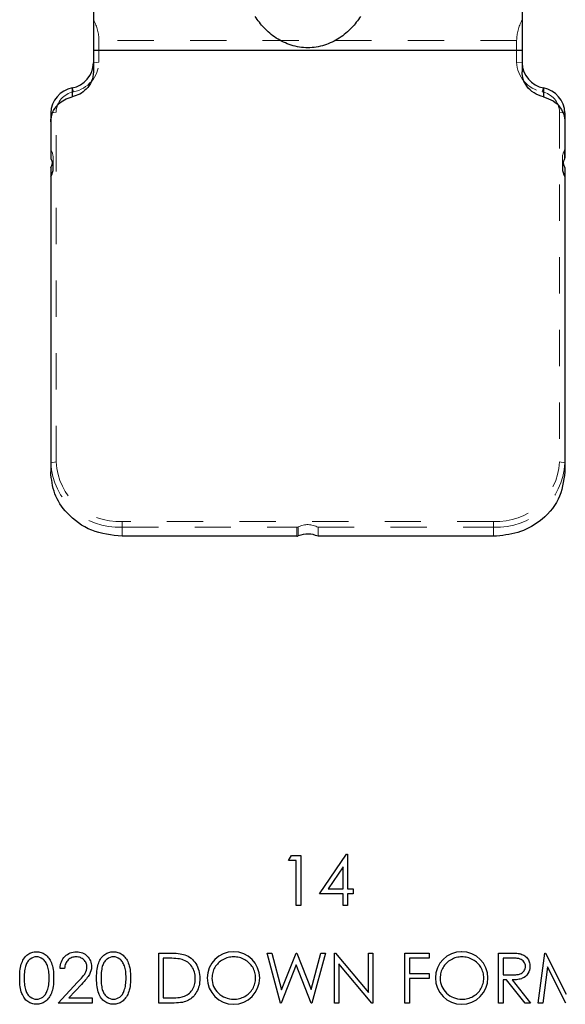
# Model space of a CAD drawing. Header units: inches. Extents: x 1694 to 2505, y -239 to -56.
# Tile 181 of 256: x 1835.47 to 1836.97, y -80.89 to -78.18. Entities that reach past the tile are written whole.
import ezdxf

# ---------------------------------------------------------------- set-up
doc = ezdxf.new("R2010")
doc.units = ezdxf.units.IN
doc.header["$LTSCALE"] = 0.5
doc.header["$MEASUREMENT"] = 0
doc.linetypes.add('HIDDEN', pattern=[0.225, 0.15, -0.075])
doc.layers.add('APP-M-S', color=30, linetype='Continuous')

msp = doc.modelspace()

# ---------------------------------------------------------------- linework, layer by layer
at = {"color": 7, "linetype": 'Continuous'}
for p, q in [((1836.20852, -80.49417), (1836.2166, -80.48003)), ((1836.22971, -80.49417), (1836.20852, -80.49417)), ((1836.21662, -80.48003), (1836.24208, -80.48003)), ((1836.22971, -80.61783), (1836.22971, -80.49417)), ((1836.24208, -80.48003), (1836.24208, -80.61783)), ((1836.29331, -80.58603), (1836.36853, -80.4765)), ((1836.36855, -80.4765), (1836.37104, -80.4765)), ((1836.37104, -80.4765), (1836.37104, -80.5719)), ((1836.35868, -80.51205), (1836.3176, -80.5719)), ((1836.35869, -80.5719), (1836.35868, -80.51205)), ((1836.3176, -80.5719), (1836.35868, -80.5719)), ((1836.37104, -80.5719), (1836.38694, -80.5719)), ((1836.38694, -80.5719), (1836.38694, -80.58603)), ((1836.35868, -80.58603), (1836.29331, -80.58603)), ((1836.35868, -80.61783), (1836.35868, -80.58603)), ((1836.38694, -80.58603), (1836.37104, -80.58603)), ((1836.37104, -80.58603), (1836.37104, -80.61783)), ((1836.24208, -80.61783), (1836.22971, -80.61783)), ((1836.37104, -80.61783), (1836.35868, -80.61783)), ((1835.504, -80.7466), (1835.50709, -80.746)), ((1835.50709, -80.746), (1835.51024, -80.74564)), ((1835.51024, -80.74564), (1835.51349, -80.74553)), ((1835.51349, -80.74553), (1835.51678, -80.74564)), ((1835.51678, -80.74564), (1835.52001, -80.746)), ((1835.52001, -80.746), (1835.52313, -80.7466)), ((1835.61463, -80.74633), (1835.61905, -80.74572)), ((1835.61905, -80.74572), (1835.62366, -80.74553)), ((1835.62366, -80.74553), (1835.62819, -80.74572)), ((1835.62819, -80.74572), (1835.63252, -80.7463)), ((1835.71599, -80.7466), (1835.71908, -80.746)), ((1835.71908, -80.746), (1835.72223, -80.74564)), ((1835.72223, -80.74564), (1835.72549, -80.74553)), ((1835.72549, -80.74553), (1835.72877, -80.74564)), ((1835.72877, -80.74564), (1835.732, -80.746)), ((1835.732, -80.746), (1835.73512, -80.7466)), ((1835.47325, -80.77581), (1835.47477, -80.77219)), ((1835.47477, -80.77219), (1835.47645, -80.7688)), ((1835.47645, -80.7688), (1835.4783, -80.76565)), ((1835.4783, -80.76565), (1835.48029, -80.7627)), ((1835.48029, -80.7627), (1835.48241, -80.75999)), ((1835.48241, -80.75999), (1835.48468, -80.75751)), ((1835.48468, -80.75751), (1835.4871, -80.75527)), ((1835.4871, -80.75527), (1835.4897, -80.75323)), ((1835.48929, -80.7731), (1835.4878, -80.77539)), ((1835.49089, -80.77098), (1835.48929, -80.7731)), ((1835.4897, -80.75323), (1835.4924, -80.75144)), ((1835.49263, -80.76902), (1835.49089, -80.77098)), ((1835.4924, -80.75144), (1835.49519, -80.74986)), ((1835.49448, -80.76725), (1835.49263, -80.76902)), ((1835.49646, -80.76568), (1835.49448, -80.76725)), ((1835.49519, -80.74986), (1835.49804, -80.74854)), ((1835.50063, -80.76306), (1835.49646, -80.76568)), ((1835.49804, -80.74854), (1835.50099, -80.74746)), ((1835.50491, -80.76115), (1835.50063, -80.76306)), ((1835.50099, -80.74746), (1835.504, -80.7466)), ((1835.50935, -80.76005), (1835.50491, -80.76115)), ((1835.51391, -80.75966), (1835.50935, -80.76005)), ((1835.51841, -80.76005), (1835.51391, -80.75966)), ((1835.5228, -80.76115), (1835.51841, -80.76005)), ((1835.52705, -80.76306), (1835.5228, -80.76115)), ((1835.52313, -80.7466), (1835.52619, -80.74746)), ((1835.52619, -80.74746), (1835.52917, -80.74854)), ((1835.53121, -80.76568), (1835.52705, -80.76306)), ((1835.52917, -80.74854), (1835.53207, -80.74986)), ((1835.5332, -80.76728), (1835.53121, -80.76568)), ((1835.53207, -80.74986), (1835.53491, -80.75144)), ((1835.53508, -80.7691), (1835.5332, -80.76728)), ((1835.53491, -80.75144), (1835.53765, -80.75326)), ((1835.53687, -80.77114), (1835.53508, -80.7691)), ((1835.53853, -80.77341), (1835.53687, -80.77114)), ((1835.53765, -80.75326), (1835.54027, -80.7553)), ((1835.54027, -80.7553), (1835.54278, -80.75762)), ((1835.54278, -80.75762), (1835.54513, -80.76016)), ((1835.54513, -80.76016), (1835.54734, -80.76292)), ((1835.54734, -80.76292), (1835.54941, -80.76595)), ((1835.54941, -80.76595), (1835.55134, -80.76921)), ((1835.55134, -80.76921), (1835.5531, -80.77272)), ((1835.5531, -80.77272), (1835.55476, -80.77647)), ((1835.58085, -80.77741), (1835.58234, -80.77316)), ((1835.58234, -80.77316), (1835.58419, -80.76916)), ((1835.58419, -80.76916), (1835.58642, -80.76535)), ((1835.58642, -80.76535), (1835.58904, -80.76179)), ((1835.58904, -80.76179), (1835.59205, -80.75845)), ((1835.59205, -80.75845), (1835.59534, -80.75541)), ((1835.59534, -80.75541), (1835.59884, -80.75279)), ((1835.59716, -80.77261), (1835.59556, -80.77523)), ((1835.59898, -80.77021), (1835.59716, -80.77261)), ((1835.59884, -80.75279), (1835.60251, -80.75058)), ((1835.60105, -80.76802), (1835.59898, -80.77021)), ((1835.60331, -80.76607), (1835.60105, -80.76802)), ((1835.60251, -80.75058), (1835.60635, -80.74876)), ((1835.60572, -80.76435), (1835.60331, -80.76607)), ((1835.60826, -80.76292), (1835.60572, -80.76435)), ((1835.60635, -80.74876), (1835.61041, -80.74735)), ((1835.61093, -80.76176), (1835.60826, -80.76292)), ((1835.61041, -80.74735), (1835.61463, -80.74633)), ((1835.61375, -80.76085), (1835.61093, -80.76176)), ((1835.6167, -80.76019), (1835.61375, -80.76085)), ((1835.61979, -80.7598), (1835.6167, -80.76019)), ((1835.62302, -80.75966), (1835.61979, -80.7598)), ((1835.62611, -80.7598), (1835.62302, -80.75966)), ((1835.62907, -80.76019), (1835.62611, -80.7598)), ((1835.63188, -80.76082), (1835.62907, -80.76019)), ((1835.63462, -80.76173), (1835.63188, -80.76082)), ((1835.63252, -80.7463), (1835.6366, -80.74724)), ((1835.63721, -80.76289), (1835.63462, -80.76173)), ((1835.6366, -80.74724), (1835.6405, -80.74856)), ((1835.63967, -80.7643), (1835.63721, -80.76289)), ((1835.64201, -80.76598), (1835.63967, -80.7643)), ((1835.6405, -80.74856), (1835.64414, -80.7503)), ((1835.64425, -80.76791), (1835.64201, -80.76598)), ((1835.64414, -80.7503), (1835.64756, -80.7524)), ((1835.64629, -80.77004), (1835.64425, -80.76791)), ((1835.64803, -80.77225), (1835.64629, -80.77004)), ((1835.64756, -80.7524), (1835.65079, -80.75486)), ((1835.64952, -80.77454), (1835.64803, -80.77225)), ((1835.65079, -80.75486), (1835.65377, -80.75773)), ((1835.65377, -80.75773), (1835.65648, -80.76085)), ((1835.65648, -80.76085), (1835.6588, -80.76411)), ((1835.6588, -80.76411), (1835.66078, -80.7675)), ((1835.66078, -80.7675), (1835.66241, -80.77101)), ((1835.66241, -80.77101), (1835.66366, -80.77468)), ((1835.68524, -80.77581), (1835.68676, -80.77219)), ((1835.68676, -80.77219), (1835.68844, -80.7688)), ((1835.68844, -80.7688), (1835.69029, -80.76565)), ((1835.69029, -80.76565), (1835.69228, -80.7627)), ((1835.69228, -80.7627), (1835.69441, -80.75999)), ((1835.69441, -80.75999), (1835.69667, -80.75751)), ((1835.69667, -80.75751), (1835.6991, -80.75527)), ((1835.6991, -80.75527), (1835.70169, -80.75323)), ((1835.70128, -80.7731), (1835.69979, -80.77539)), ((1835.70288, -80.77098), (1835.70128, -80.7731)), ((1835.70169, -80.75323), (1835.7044, -80.75144)), ((1835.70462, -80.76902), (1835.70288, -80.77098)), ((1835.7044, -80.75144), (1835.70719, -80.74986)), ((1835.70647, -80.76725), (1835.70462, -80.76902)), ((1835.70846, -80.76568), (1835.70647, -80.76725)), ((1835.70719, -80.74986), (1835.71003, -80.74854)), ((1835.71262, -80.76306), (1835.70846, -80.76568)), ((1835.71003, -80.74854), (1835.71298, -80.74746)), ((1835.7169, -80.76115), (1835.71262, -80.76306)), ((1835.71298, -80.74746), (1835.71599, -80.7466)), ((1835.72135, -80.76005), (1835.7169, -80.76115)), ((1835.7259, -80.75966), (1835.72135, -80.76005)), ((1835.7304, -80.76005), (1835.7259, -80.75966)), ((1835.73479, -80.76115), (1835.7304, -80.76005)), ((1835.73904, -80.76306), (1835.73479, -80.76115)), ((1835.73512, -80.7466), (1835.73818, -80.74746)), ((1835.73818, -80.74746), (1835.74117, -80.74854)), ((1835.74321, -80.76568), (1835.73904, -80.76306)), ((1835.74117, -80.74854), (1835.74406, -80.74986)), ((1835.7452, -80.76728), (1835.74321, -80.76568)), ((1835.74406, -80.74986), (1835.74691, -80.75144)), ((1835.74707, -80.7691), (1835.7452, -80.76728)), ((1835.74691, -80.75144), (1835.74964, -80.75326)), ((1835.74887, -80.77114), (1835.74707, -80.7691)), ((1835.75052, -80.77341), (1835.74887, -80.77114)), ((1835.74964, -80.75326), (1835.75226, -80.7553)), ((1835.75226, -80.7553), (1835.75477, -80.75762)), ((1835.75477, -80.75762), (1835.75712, -80.76016)), ((1835.75712, -80.76016), (1835.75933, -80.76292)), ((1835.75933, -80.76292), (1835.7614, -80.76595)), ((1835.7614, -80.76595), (1835.76333, -80.76921)), ((1835.76333, -80.76921), (1835.7651, -80.77272)), ((1835.7651, -80.77272), (1835.76675, -80.77647)), ((1835.85079, -80.88686), (1835.85078, -80.74906)), ((1835.85078, -80.74906), (1835.8786, -80.74906)), ((1835.87283, -80.76319), (1835.86314, -80.76319)), ((1835.86314, -80.76319), (1835.86314, -80.87272)), ((1835.87995, -80.76325), (1835.87283, -80.76319)), ((1835.8786, -80.74906), (1835.88586, -80.74914)), ((1835.88655, -80.76344), (1835.87995, -80.76325)), ((1835.88586, -80.74914), (1835.89262, -80.74937)), ((1835.89262, -80.76375), (1835.88655, -80.76344)), ((1835.89262, -80.74937), (1835.89886, -80.74975)), ((1835.89817, -80.76416), (1835.89262, -80.76375)), ((1835.9032, -80.76471), (1835.89817, -80.76416)), ((1835.89886, -80.74975), (1835.9046, -80.7503)), ((1835.90772, -80.76537), (1835.9032, -80.76471)), ((1835.9046, -80.7503), (1835.90979, -80.75099)), ((1835.9117, -80.76615), (1835.90772, -80.76537)), ((1835.90979, -80.75099), (1835.91449, -80.75185)), ((1835.91518, -80.76706), (1835.9117, -80.76615)), ((1835.91449, -80.75185), (1835.91865, -80.75287)), ((1835.91934, -80.76849), (1835.91518, -80.76706)), ((1835.91865, -80.75287), (1835.92232, -80.75403)), ((1835.92326, -80.77018), (1835.91934, -80.76849)), ((1835.92232, -80.75403), (1835.92707, -80.75593)), ((1835.92696, -80.77217), (1835.92326, -80.77018)), ((1835.93041, -80.7744), (1835.92696, -80.77217)), ((1835.92707, -80.75593), (1835.93154, -80.75817)), ((1835.93154, -80.75817), (1835.93577, -80.76074)), ((1835.93577, -80.76074), (1835.93971, -80.76361)), ((1835.93971, -80.76361), (1835.94339, -80.76684)), ((1835.94339, -80.76684), (1835.94681, -80.77034)), ((1835.94681, -80.77034), (1835.94996, -80.77421)), ((1836.02068, -80.77183), (1836.01764, -80.77424)), ((1836.0239, -80.7696), (1836.02068, -80.77183)), ((1836.02733, -80.76756), (1836.0239, -80.7696)), ((1836.03089, -80.76571), (1836.02733, -80.76756)), ((1836.03448, -80.76411), (1836.03089, -80.76571)), ((1836.03815, -80.76275), (1836.03448, -80.76411)), ((1836.04185, -80.76162), (1836.03815, -80.76275)), ((1836.0456, -80.76077), (1836.04185, -80.76162)), ((1836.04941, -80.76016), (1836.0456, -80.76077)), ((1836.05327, -80.75977), (1836.04941, -80.76016)), ((1836.0572, -80.75966), (1836.05327, -80.75977)), ((1836.06117, -80.75977), (1836.05719, -80.75966)), ((1836.06509, -80.76016), (1836.06117, -80.75977)), ((1836.06895, -80.76077), (1836.06509, -80.76016)), ((1836.07279, -80.76162), (1836.06895, -80.76077)), ((1836.07654, -80.76275), (1836.07279, -80.76162)), ((1836.08024, -80.76411), (1836.07654, -80.76275)), ((1836.08391, -80.76571), (1836.08024, -80.76411)), ((1836.0875, -80.76756), (1836.08391, -80.76571)), ((1836.09098, -80.7696), (1836.0875, -80.76756)), ((1836.09424, -80.77181), (1836.09098, -80.7696)), ((1836.09733, -80.77418), (1836.09424, -80.77181)), ((1836.14933, -80.74906), (1836.16211, -80.74906)), ((1836.18599, -80.88686), (1836.14933, -80.74906)), ((1836.16211, -80.74906), (1836.18908, -80.85012)), ((1836.18908, -80.85012), (1836.22919, -80.74906)), ((1836.22919, -80.74906), (1836.23098, -80.74906)), ((1836.23098, -80.74906), (1836.27035, -80.84943)), ((1836.27035, -80.84943), (1836.29745, -80.74906)), ((1836.31009, -80.74906), (1836.27294, -80.88686)), ((1836.29745, -80.74906), (1836.31009, -80.74906)), ((1836.33483, -80.88686), (1836.33483, -80.74906)), ((1836.33483, -80.74906), (1836.33742, -80.74906)), ((1836.33742, -80.74906), (1836.42846, -80.85751)), ((1836.42846, -80.85751), (1836.42846, -80.74906)), ((1836.42846, -80.74906), (1836.44082, -80.74906)), ((1836.44082, -80.74906), (1836.44082, -80.88686)), ((1836.52915, -80.88686), (1836.52915, -80.74906)), ((1836.52917, -80.74906), (1836.59629, -80.74906)), ((1836.59629, -80.76319), (1836.54152, -80.76319)), ((1836.54152, -80.76319), (1836.54152, -80.80559)), ((1836.59629, -80.74906), (1836.59629, -80.76319)), ((1836.64959, -80.77183), (1836.64655, -80.77424)), ((1836.65282, -80.7696), (1836.64959, -80.77183)), ((1836.65624, -80.76756), (1836.65282, -80.7696)), ((1836.6598, -80.76571), (1836.65624, -80.76756)), ((1836.66339, -80.76411), (1836.6598, -80.76571)), ((1836.66706, -80.76275), (1836.66339, -80.76411)), ((1836.67076, -80.76162), (1836.66706, -80.76275)), ((1836.67451, -80.76077), (1836.67076, -80.76162)), ((1836.67832, -80.76016), (1836.67451, -80.76077)), ((1836.68219, -80.75977), (1836.67832, -80.76016)), ((1836.68611, -80.75966), (1836.68219, -80.75977)), ((1836.69008, -80.75977), (1836.68611, -80.75966)), ((1836.694, -80.76016), (1836.69008, -80.75977)), ((1836.69787, -80.76077), (1836.694, -80.76016)), ((1836.7017, -80.76162), (1836.69787, -80.76077)), ((1836.70546, -80.76275), (1836.7017, -80.76162)), ((1836.70915, -80.76411), (1836.70546, -80.76275)), ((1836.71283, -80.76571), (1836.70915, -80.76411)), ((1836.71641, -80.76756), (1836.71283, -80.76571)), ((1836.71989, -80.7696), (1836.71641, -80.76756)), ((1836.72315, -80.77181), (1836.71989, -80.7696)), ((1836.72624, -80.77418), (1836.72315, -80.77181)), ((1836.78708, -80.88686), (1836.78708, -80.74906)), ((1836.78709, -80.74906), (1836.81465, -80.74906)), ((1836.79945, -80.76319), (1836.79944, -80.80913)), ((1836.82528, -80.76319), (1836.79944, -80.76319)), ((1836.81465, -80.74906), (1836.82017, -80.74909)), ((1836.82017, -80.74909), (1836.82525, -80.74917)), ((1836.82525, -80.74917), (1836.82984, -80.74934)), ((1836.8289, -80.76322), (1836.82528, -80.76319)), ((1836.83227, -80.76333), (1836.8289, -80.76322)), ((1836.82984, -80.74934), (1836.83398, -80.74953)), ((1836.83536, -80.76353), (1836.83227, -80.76333)), ((1836.83398, -80.74953), (1836.83765, -80.74981)), ((1836.8382, -80.7638), (1836.83536, -80.76353)), ((1836.83765, -80.74981), (1836.84085, -80.75011)), ((1836.84074, -80.76413), (1836.8382, -80.7638)), ((1836.84303, -80.76455), (1836.84074, -80.76413)), ((1836.84085, -80.75011), (1836.84361, -80.7505)), ((1836.84505, -80.76504), (1836.84303, -80.76455)), ((1836.84361, -80.7505), (1836.84587, -80.75094)), ((1836.84681, -80.7656), (1836.84505, -80.76504)), ((1836.84587, -80.75094), (1836.84888, -80.75174)), ((1836.8499, -80.76698), (1836.84681, -80.7656)), ((1836.84888, -80.75174), (1836.85175, -80.75276)), ((1836.85266, -80.76877), (1836.8499, -80.76698)), ((1836.85175, -80.75276), (1836.85449, -80.75397)), ((1836.85512, -80.77095), (1836.85266, -80.76877)), ((1836.85449, -80.75397), (1836.85705, -80.75538)), ((1836.85727, -80.77355), (1836.85512, -80.77095)), ((1836.85705, -80.75538), (1836.85948, -80.75701)), ((1836.85948, -80.75701), (1836.86177, -80.75883)), ((1836.86177, -80.75883), (1836.86393, -80.76085)), ((1836.86393, -80.76085), (1836.86591, -80.76308)), ((1836.86591, -80.76308), (1836.86774, -80.76546)), ((1836.86774, -80.76546), (1836.86931, -80.768)), ((1836.86931, -80.768), (1836.87063, -80.77065)), ((1836.87063, -80.77065), (1836.87171, -80.77344)), ((1836.89662, -80.88686), (1836.9148, -80.74906)), ((1836.9148, -80.74906), (1836.91657, -80.74906)), ((1836.91657, -80.74906), (1836.97346, -80.86212)), ((1835.46778, -80.80515), (1835.46825, -80.79927)), ((1835.46825, -80.79927), (1835.46889, -80.79381)), ((1835.46889, -80.79381), (1835.46969, -80.78873)), ((1835.46969, -80.78873), (1835.47071, -80.78403)), ((1835.47071, -80.78403), (1835.4719, -80.77973)), ((1835.4719, -80.77973), (1835.47325, -80.77581)), ((1835.48087, -80.79786), (1835.4804, -80.80236)), ((1835.48145, -80.7937), (1835.48087, -80.79786)), ((1835.48219, -80.78991), (1835.48145, -80.7937)), ((1835.48305, -80.78646), (1835.48219, -80.78991)), ((1835.48404, -80.78337), (1835.48305, -80.78646)), ((1835.48517, -80.78053), (1835.48404, -80.78337)), ((1835.48641, -80.77788), (1835.48517, -80.78053)), ((1835.4878, -80.77539), (1835.48641, -80.77788)), ((1835.54008, -80.77589), (1835.53853, -80.77341)), ((1835.54151, -80.7786), (1835.54008, -80.77589)), ((1835.54284, -80.7815), (1835.54151, -80.7786)), ((1835.54405, -80.78464), (1835.54284, -80.7815)), ((1835.54513, -80.78801), (1835.54405, -80.78464)), ((1835.54609, -80.7916), (1835.54513, -80.78801)), ((1835.54687, -80.79541), (1835.54609, -80.7916)), ((1835.54753, -80.79946), (1835.54687, -80.79541)), ((1835.54803, -80.80374), (1835.54753, -80.79946)), ((1835.55476, -80.77647), (1835.55622, -80.7805)), ((1835.55622, -80.7805), (1835.55752, -80.78486)), ((1835.55752, -80.78486), (1835.5586, -80.78956)), ((1835.5586, -80.78956), (1835.55948, -80.79458)), ((1835.55948, -80.79458), (1835.56017, -80.79993)), ((1835.56017, -80.79993), (1835.56067, -80.80565)), ((1835.57872, -80.79146), (1835.57905, -80.78655)), ((1835.5911, -80.79146), (1835.57872, -80.79146)), ((1835.57905, -80.78655), (1835.57977, -80.78185)), ((1835.57977, -80.78185), (1835.58085, -80.77741)), ((1835.5915, -80.78779), (1835.59109, -80.79146)), ((1835.59216, -80.78434), (1835.5915, -80.78779)), ((1835.59305, -80.78108), (1835.59216, -80.78434)), ((1835.59418, -80.77804), (1835.59305, -80.78108)), ((1835.59556, -80.77523), (1835.59418, -80.77804)), ((1835.65076, -80.77697), (1835.64952, -80.77454)), ((1835.65016, -80.80065), (1835.6517, -80.7964)), ((1835.6517, -80.77948), (1835.65076, -80.77697)), ((1835.65237, -80.78207), (1835.6517, -80.77948)), ((1835.6517, -80.7964), (1835.65261, -80.79207)), ((1835.65278, -80.78478), (1835.65237, -80.78207)), ((1835.65261, -80.79207), (1835.65292, -80.7876)), ((1835.65292, -80.7876), (1835.65278, -80.78478)), ((1835.66385, -80.79778), (1835.66208, -80.80314)), ((1835.66366, -80.77468), (1835.66457, -80.77849)), ((1835.66492, -80.79223), (1835.66385, -80.79778)), ((1835.66457, -80.77849), (1835.66509, -80.78241)), ((1835.66528, -80.78649), (1835.66492, -80.79223)), ((1835.66509, -80.78241), (1835.66528, -80.78649)), ((1835.67978, -80.80515), (1835.68024, -80.79927)), ((1835.68024, -80.79927), (1835.68088, -80.79381)), ((1835.68088, -80.79381), (1835.68168, -80.78873)), ((1835.68168, -80.78873), (1835.6827, -80.78403)), ((1835.6827, -80.78403), (1835.68389, -80.77973)), ((1835.68389, -80.77973), (1835.68524, -80.77581)), ((1835.69286, -80.79786), (1835.69239, -80.80236)), ((1835.69344, -80.7937), (1835.69286, -80.79786)), ((1835.69418, -80.78991), (1835.69344, -80.7937)), ((1835.69504, -80.78646), (1835.69418, -80.78991)), ((1835.69603, -80.78337), (1835.69504, -80.78646)), ((1835.69717, -80.78053), (1835.69603, -80.78337)), ((1835.69841, -80.77788), (1835.69717, -80.78053)), ((1835.69979, -80.77539), (1835.69841, -80.77788)), ((1835.75207, -80.77589), (1835.75052, -80.77341)), ((1835.7535, -80.7786), (1835.75207, -80.77589)), ((1835.75483, -80.7815), (1835.7535, -80.7786)), ((1835.75604, -80.78464), (1835.75483, -80.7815)), ((1835.75712, -80.78801), (1835.75604, -80.78464)), ((1835.75809, -80.7916), (1835.75712, -80.78801)), ((1835.75886, -80.79541), (1835.75809, -80.7916)), ((1835.75952, -80.79946), (1835.75886, -80.79541)), ((1835.76002, -80.80374), (1835.75952, -80.79946)), ((1835.76675, -80.77647), (1835.76822, -80.7805)), ((1835.76822, -80.7805), (1835.76951, -80.78486)), ((1835.76951, -80.78486), (1835.77059, -80.78956)), ((1835.77059, -80.78956), (1835.77147, -80.79458)), ((1835.77147, -80.79458), (1835.77216, -80.79993)), ((1835.77216, -80.79993), (1835.77266, -80.80565)), ((1835.93361, -80.77694), (1835.93041, -80.7744)), ((1835.9366, -80.77973), (1835.93361, -80.77694)), ((1835.93936, -80.78279), (1835.9366, -80.77973)), ((1835.94187, -80.78613), (1835.93936, -80.78279)), ((1835.94413, -80.78969), (1835.94187, -80.78613)), ((1835.94606, -80.79345), (1835.94413, -80.78969)), ((1835.94772, -80.79737), (1835.94606, -80.79345)), ((1835.94907, -80.80148), (1835.94772, -80.79737)), ((1835.94996, -80.77421), (1835.95283, -80.77838)), ((1835.95283, -80.77838), (1835.95542, -80.78282)), ((1835.95542, -80.78282), (1835.95766, -80.78746)), ((1835.95766, -80.78746), (1835.95953, -80.79232)), ((1835.95953, -80.79232), (1835.96108, -80.79737)), ((1835.96108, -80.79737), (1835.96229, -80.80264)), ((1836.0005, -80.79922), (1835.99939, -80.80289)), ((1836.00185, -80.79563), (1836.0005, -80.79922)), ((1836.00348, -80.79215), (1836.00185, -80.79563)), ((1836.00533, -80.78878), (1836.00348, -80.79215)), ((1836.0074, -80.78553), (1836.00533, -80.78878)), ((1836.00966, -80.78243), (1836.0074, -80.78553)), ((1836.01215, -80.77954), (1836.00966, -80.78243)), ((1836.0148, -80.7768), (1836.01215, -80.77954)), ((1836.01764, -80.77424), (1836.0148, -80.7768)), ((1836.1002, -80.77672), (1836.09733, -80.77418)), ((1836.10285, -80.77943), (1836.1002, -80.77672)), ((1836.10533, -80.7823), (1836.10285, -80.77943)), ((1836.1076, -80.78533), (1836.10533, -80.7823)), ((1836.10967, -80.78853), (1836.1076, -80.78533)), ((1836.11152, -80.79187), (1836.10967, -80.78853)), ((1836.11312, -80.7953), (1836.11152, -80.79187)), ((1836.11447, -80.7988), (1836.11312, -80.7953)), ((1836.11558, -80.80242), (1836.11447, -80.7988)), ((1836.22971, -80.78147), (1836.18776, -80.88686)), ((1836.27117, -80.88686), (1836.22971, -80.78147)), ((1836.43801, -80.88686), (1836.34719, -80.77865)), ((1836.34719, -80.77865), (1836.34719, -80.88686)), ((1836.62941, -80.79922), (1836.6283, -80.80289)), ((1836.63076, -80.79563), (1836.62941, -80.79922)), ((1836.63239, -80.79215), (1836.63076, -80.79563)), ((1836.63424, -80.78878), (1836.63239, -80.79215)), ((1836.63631, -80.78553), (1836.63424, -80.78878)), ((1836.63857, -80.78243), (1836.63631, -80.78553)), ((1836.64106, -80.77954), (1836.63857, -80.78243)), ((1836.64371, -80.7768), (1836.64106, -80.77954)), ((1836.64655, -80.77424), (1836.64371, -80.7768)), ((1836.72911, -80.77672), (1836.72624, -80.77418)), ((1836.73176, -80.77943), (1836.72911, -80.77672)), ((1836.73425, -80.7823), (1836.73176, -80.77943)), ((1836.73651, -80.78533), (1836.73425, -80.7823)), ((1836.73858, -80.78853), (1836.73651, -80.78533)), ((1836.74043, -80.79187), (1836.73858, -80.78853)), ((1836.74203, -80.7953), (1836.74043, -80.79187)), ((1836.74338, -80.7988), (1836.74203, -80.7953)), ((1836.74449, -80.80242), (1836.74338, -80.7988)), ((1836.85518, -80.80115), (1836.85733, -80.79853)), ((1836.85901, -80.77639), (1836.85727, -80.77355)), ((1836.85733, -80.79853), (1836.85907, -80.7956)), ((1836.86028, -80.7794), (1836.85901, -80.77639)), ((1836.85907, -80.7956), (1836.86028, -80.79254)), ((1836.86103, -80.78257), (1836.86028, -80.7794)), ((1836.86028, -80.79254), (1836.86103, -80.78928)), ((1836.86128, -80.78588), (1836.86103, -80.78257)), ((1836.86103, -80.78928), (1836.86128, -80.78588)), ((1836.87229, -80.79654), (1836.87058, -80.80134)), ((1836.87171, -80.77344), (1836.87257, -80.77636)), ((1836.87331, -80.7914), (1836.87229, -80.79654)), ((1836.87257, -80.77636), (1836.87317, -80.7794)), ((1836.87317, -80.7794), (1836.87353, -80.7826)), ((1836.87364, -80.78591), (1836.87331, -80.7914)), ((1836.87353, -80.7826), (1836.87364, -80.78591)), ((1836.92222, -80.78749), (1836.90906, -80.88686)), ((1836.97216, -80.88686), (1836.92222, -80.78749)), ((1835.46751, -80.82458), (1835.46742, -80.81801)), ((1835.46744, -80.81801), (1835.46751, -80.81139)), ((1835.46751, -80.81139), (1835.46778, -80.80515)), ((1835.46778, -80.83079), (1835.46751, -80.82458)), ((1835.47985, -80.81241), (1835.47979, -80.81796)), ((1835.47979, -80.81796), (1835.47985, -80.82348)), ((1835.48007, -80.80719), (1835.47985, -80.81241)), ((1835.47985, -80.82348), (1835.48007, -80.82867)), ((1835.4804, -80.80236), (1835.48007, -80.80719)), ((1835.54841, -80.80824), (1835.54803, -80.80374)), ((1835.54836, -80.82773), (1835.5486, -80.82293)), ((1835.5486, -80.81299), (1835.54841, -80.80824)), ((1835.54869, -80.81796), (1835.5486, -80.81299)), ((1835.5486, -80.82293), (1835.54869, -80.81796)), ((1835.56067, -80.80565), (1835.56094, -80.81167)), ((1835.56094, -80.82434), (1835.56067, -80.83033)), ((1835.56094, -80.81167), (1835.56105, -80.81801)), ((1835.56105, -80.81801), (1835.56094, -80.82434)), ((1835.62686, -80.82983), (1835.63075, -80.82574)), ((1835.63075, -80.82574), (1835.63429, -80.82193)), ((1835.63429, -80.82193), (1835.63746, -80.8184)), ((1835.63746, -80.8184), (1835.64028, -80.81514)), ((1835.64028, -80.81514), (1835.64273, -80.81213)), ((1835.64273, -80.81213), (1835.64486, -80.80943)), ((1835.64486, -80.80943), (1835.6466, -80.80697)), ((1835.64822, -80.82389), (1835.64497, -80.82768)), ((1835.6466, -80.80697), (1835.648, -80.80479)), ((1835.648, -80.80479), (1835.65016, -80.80065)), ((1835.65118, -80.82031), (1835.64822, -80.82389)), ((1835.65377, -80.81699), (1835.65118, -80.82031)), ((1835.65604, -80.81387), (1835.65377, -80.81699)), ((1835.65797, -80.81098), (1835.65604, -80.81387)), ((1835.65957, -80.80833), (1835.65797, -80.81098)), ((1835.66208, -80.80314), (1835.65957, -80.80833)), ((1835.67942, -80.81801), (1835.6795, -80.81139)), ((1835.6795, -80.82458), (1835.67942, -80.81801)), ((1835.6795, -80.81139), (1835.67978, -80.80515)), ((1835.67978, -80.83079), (1835.6795, -80.82458)), ((1835.69184, -80.81241), (1835.69178, -80.81796)), ((1835.6918, -80.81796), (1835.69184, -80.82348)), ((1835.69206, -80.80719), (1835.69184, -80.81241)), ((1835.69184, -80.82348), (1835.69206, -80.82867)), ((1835.69239, -80.80236), (1835.69206, -80.80719)), ((1835.7604, -80.80824), (1835.76002, -80.80374)), ((1835.76035, -80.82773), (1835.7606, -80.82293)), ((1835.7606, -80.81299), (1835.7604, -80.80824)), ((1835.76068, -80.81796), (1835.7606, -80.81299)), ((1835.7606, -80.82293), (1835.76068, -80.81796)), ((1835.77266, -80.80565), (1835.77294, -80.81167)), ((1835.77294, -80.82434), (1835.77266, -80.83033)), ((1835.77294, -80.81167), (1835.77305, -80.81801)), ((1835.77305, -80.81801), (1835.77294, -80.82434)), ((1835.95012, -80.80576), (1835.94907, -80.80148)), ((1835.95087, -80.8102), (1835.95012, -80.80576)), ((1835.95134, -80.81484), (1835.95087, -80.8102)), ((1835.95092, -80.82864), (1835.95134, -80.82425)), ((1835.95147, -80.81967), (1835.95134, -80.81484)), ((1835.95134, -80.82425), (1835.95147, -80.81967)), ((1835.96229, -80.80264), (1835.96315, -80.80813)), ((1835.96315, -80.80813), (1835.96367, -80.81382)), ((1835.9637, -80.8248), (1835.96329, -80.82975)), ((1835.96367, -80.81382), (1835.96384, -80.8197)), ((1835.96384, -80.8197), (1835.9637, -80.8248)), ((1835.99752, -80.81445), (1835.99741, -80.81851)), ((1835.99741, -80.81851), (1835.99768, -80.82447)), ((1835.9979, -80.81051), (1835.99752, -80.81445)), ((1835.99768, -80.82447), (1835.99851, -80.83019)), ((1835.99851, -80.80664), (1835.9979, -80.81051)), ((1835.99939, -80.80289), (1835.99851, -80.80664)), ((1836.11643, -80.80614), (1836.11558, -80.80242)), ((1836.11704, -80.80995), (1836.11643, -80.80614)), ((1836.11643, -80.82969), (1836.11704, -80.82585)), ((1836.11742, -80.81387), (1836.11704, -80.80995)), ((1836.11704, -80.82585), (1836.11742, -80.82191)), ((1836.11753, -80.81788), (1836.11742, -80.81387)), ((1836.11742, -80.82191), (1836.11753, -80.81788)), ((1836.54152, -80.80559), (1836.59629, -80.80559)), ((1836.59629, -80.81973), (1836.54152, -80.81973)), ((1836.54152, -80.81973), (1836.54152, -80.88686)), ((1836.59629, -80.80559), (1836.59629, -80.81973)), ((1836.62643, -80.81445), (1836.62632, -80.81851)), ((1836.62632, -80.81851), (1836.62659, -80.82447)), ((1836.62681, -80.81051), (1836.62643, -80.81445)), ((1836.62659, -80.82447), (1836.62742, -80.83019)), ((1836.62742, -80.80664), (1836.62681, -80.81051)), ((1836.6283, -80.80289), (1836.62742, -80.80664)), ((1836.74534, -80.80614), (1836.74449, -80.80242)), ((1836.74595, -80.80995), (1836.74534, -80.80614)), ((1836.74534, -80.82969), (1836.74595, -80.82585)), ((1836.74634, -80.81387), (1836.74595, -80.80995)), ((1836.74595, -80.82585), (1836.74634, -80.82191)), ((1836.74645, -80.81788), (1836.74634, -80.81387)), ((1836.74634, -80.82191), (1836.74645, -80.81788)), ((1836.79944, -80.80913), (1836.82467, -80.80932)), ((1836.80949, -80.82326), (1836.79944, -80.82326)), ((1836.79944, -80.82326), (1836.79944, -80.88686)), ((1836.86012, -80.88686), (1836.80949, -80.82326)), ((1836.82467, -80.80932), (1836.82821, -80.80929)), ((1836.82912, -80.82318), (1836.82478, -80.82326)), ((1836.82478, -80.82326), (1836.87541, -80.88686)), ((1836.82821, -80.80929), (1836.83152, -80.80915)), ((1836.8332, -80.82296), (1836.82912, -80.82318)), ((1836.83152, -80.80915), (1836.83458, -80.80896)), ((1836.83704, -80.8226), (1836.8332, -80.82296)), ((1836.83458, -80.80896), (1836.83743, -80.80868)), ((1836.84066, -80.8221), (1836.83704, -80.8226)), ((1836.83743, -80.80868), (1836.84002, -80.80833)), ((1836.84002, -80.80833), (1836.84237, -80.80788)), ((1836.84402, -80.82146), (1836.84066, -80.8221)), ((1836.84237, -80.80788), (1836.84449, -80.80736)), ((1836.84714, -80.82072), (1836.84402, -80.82146)), ((1836.84449, -80.80736), (1836.84637, -80.80675)), ((1836.84637, -80.80675), (1836.84968, -80.80526)), ((1836.85001, -80.81981), (1836.84714, -80.82072)), ((1836.84968, -80.80526), (1836.85264, -80.80341)), ((1836.85266, -80.81879), (1836.85001, -80.81981)), ((1836.85264, -80.80341), (1836.85518, -80.80115)), ((1836.85741, -80.81633), (1836.85266, -80.81879)), ((1836.86161, -80.81335), (1836.85741, -80.81633)), ((1836.8652, -80.80984), (1836.86161, -80.81335)), ((1836.8682, -80.80581), (1836.8652, -80.80984)), ((1836.87058, -80.80134), (1836.8682, -80.80581)), ((1835.46825, -80.83665), (1835.46778, -80.83079)), ((1835.46891, -80.84208), (1835.46825, -80.83665)), ((1835.46974, -80.84716), (1835.46891, -80.84208)), ((1835.47074, -80.85188), (1835.46974, -80.84716)), ((1835.47195, -80.85622), (1835.47074, -80.85188)), ((1835.48007, -80.82867), (1835.4804, -80.83353)), ((1835.4804, -80.83353), (1835.48084, -80.838)), ((1835.48084, -80.838), (1835.48145, -80.84214)), ((1835.48145, -80.84214), (1835.48216, -80.84595)), ((1835.48216, -80.84595), (1835.48302, -80.8494)), ((1835.48302, -80.8494), (1835.48401, -80.85249)), ((1835.48401, -80.85249), (1835.48515, -80.85533)), ((1835.54237, -80.85547), (1835.54347, -80.8526)), ((1835.54347, -80.8526), (1835.54469, -80.8489)), ((1835.54469, -80.8489), (1835.54576, -80.84504)), ((1835.54576, -80.84504), (1835.54665, -80.84098)), ((1835.54665, -80.84098), (1835.54739, -80.83676)), ((1835.54739, -80.83676), (1835.54794, -80.83234)), ((1835.54794, -80.83234), (1835.54836, -80.82773)), ((1835.55755, -80.851), (1835.55631, -80.85536)), ((1835.55862, -80.84634), (1835.55755, -80.851)), ((1835.55951, -80.84134), (1835.55862, -80.84634)), ((1835.56017, -80.83601), (1835.55951, -80.84134)), ((1835.56067, -80.83033), (1835.56017, -80.83601)), ((1835.57342, -80.88686), (1835.62686, -80.82983)), ((1835.6374, -80.83593), (1835.60293, -80.87272)), ((1835.64135, -80.83168), (1835.6374, -80.83593)), ((1835.64497, -80.82768), (1835.64135, -80.83168)), ((1835.68024, -80.83665), (1835.67978, -80.83079)), ((1835.68091, -80.84208), (1835.68024, -80.83665)), ((1835.68174, -80.84716), (1835.68091, -80.84208)), ((1835.68273, -80.85188), (1835.68174, -80.84716)), ((1835.68394, -80.85622), (1835.68273, -80.85188)), ((1835.69206, -80.82867), (1835.69239, -80.83353)), ((1835.69239, -80.83353), (1835.69283, -80.838)), ((1835.69283, -80.838), (1835.69344, -80.84214)), ((1835.69344, -80.84214), (1835.69416, -80.84595)), ((1835.69416, -80.84595), (1835.69501, -80.8494)), ((1835.69501, -80.8494), (1835.69601, -80.85249)), ((1835.69601, -80.85249), (1835.69714, -80.85533)), ((1835.75436, -80.85547), (1835.75546, -80.8526)), ((1835.75546, -80.8526), (1835.75668, -80.8489)), ((1835.75668, -80.8489), (1835.75775, -80.84504)), ((1835.75775, -80.84504), (1835.75864, -80.84098)), ((1835.75864, -80.84098), (1835.75938, -80.83676)), ((1835.75938, -80.83676), (1835.75994, -80.83234)), ((1835.75994, -80.83234), (1835.76035, -80.82773)), ((1835.76954, -80.851), (1835.7683, -80.85536)), ((1835.77062, -80.84634), (1835.76954, -80.851)), ((1835.7715, -80.84134), (1835.77062, -80.84634)), ((1835.77216, -80.83601), (1835.7715, -80.84134)), ((1835.77266, -80.83033), (1835.77216, -80.83601)), ((1835.93778, -80.85727), (1835.94029, -80.85442)), ((1835.94029, -80.85442), (1835.94261, -80.8513)), ((1835.94261, -80.8513), (1835.94468, -80.84796)), ((1835.94468, -80.84796), (1835.94648, -80.84446)), ((1835.94648, -80.84446), (1835.94802, -80.84079)), ((1835.94802, -80.84079), (1835.94927, -80.83692)), ((1835.94927, -80.83692), (1835.95023, -80.83286)), ((1835.95023, -80.83286), (1835.95092, -80.82864)), ((1835.95716, -80.85213), (1835.95512, -80.85613)), ((1835.95893, -80.84796), (1835.95716, -80.85213)), ((1835.96044, -80.84363), (1835.95893, -80.84796)), ((1835.96166, -80.83916), (1835.96044, -80.84363)), ((1835.96263, -80.83452), (1835.96166, -80.83916)), ((1835.96329, -80.82975), (1835.96263, -80.83452)), ((1835.99851, -80.83019), (1835.99986, -80.83565)), ((1835.99986, -80.83565), (1836.00179, -80.8409)), ((1836.00179, -80.8409), (1836.00425, -80.84592)), ((1836.00425, -80.84592), (1836.00726, -80.8507)), ((1836.00726, -80.8507), (1836.01082, -80.85522)), ((1836.10291, -80.85677), (1836.10536, -80.85387)), ((1836.10536, -80.85387), (1836.1076, -80.85081)), ((1836.1076, -80.85081), (1836.10967, -80.84755)), ((1836.10967, -80.84755), (1836.11152, -80.84415)), ((1836.11152, -80.84415), (1836.11312, -80.84068)), ((1836.11312, -80.84068), (1836.11447, -80.83712)), ((1836.11447, -80.83712), (1836.11558, -80.83344)), ((1836.11558, -80.83344), (1836.11643, -80.82969)), ((1836.62742, -80.83019), (1836.62877, -80.83565)), ((1836.62877, -80.83565), (1836.63071, -80.8409)), ((1836.63071, -80.8409), (1836.63316, -80.84592)), ((1836.63316, -80.84592), (1836.63617, -80.8507)), ((1836.63617, -80.8507), (1836.63973, -80.85522)), ((1836.73182, -80.85677), (1836.73427, -80.85387)), ((1836.73427, -80.85387), (1836.73651, -80.85081)), ((1836.73651, -80.85081), (1836.73858, -80.84755)), ((1836.73858, -80.84755), (1836.74043, -80.84415)), ((1836.74043, -80.84415), (1836.74203, -80.84068)), ((1836.74203, -80.84068), (1836.74338, -80.83712)), ((1836.74338, -80.83712), (1836.74449, -80.83344)), ((1836.74449, -80.83344), (1836.74534, -80.82969)), ((1835.47333, -80.86016), (1835.47195, -80.85622)), ((1835.47488, -80.86381), (1835.47333, -80.86016)), ((1835.47659, -80.86723), (1835.47488, -80.86381)), ((1835.47844, -80.87041), (1835.47659, -80.86723)), ((1835.48042, -80.87333), (1835.47844, -80.87041)), ((1835.48255, -80.87606), (1835.48042, -80.87333)), ((1835.48481, -80.87855), (1835.48255, -80.87606)), ((1835.48724, -80.88078), (1835.48481, -80.87855)), ((1835.48515, -80.85533), (1835.48639, -80.85798)), ((1835.48639, -80.85798), (1835.48774, -80.86047)), ((1835.48981, -80.8828), (1835.48724, -80.88078)), ((1835.48774, -80.86047), (1835.48923, -80.86276)), ((1835.48923, -80.86276), (1835.49086, -80.86488)), ((1835.49086, -80.86488), (1835.4926, -80.86684)), ((1835.4926, -80.86684), (1835.49448, -80.86861)), ((1835.49448, -80.86861), (1835.49646, -80.87021)), ((1835.49646, -80.87021), (1835.50066, -80.87286)), ((1835.50066, -80.87286), (1835.50496, -80.87474)), ((1835.50496, -80.87474), (1835.50938, -80.87587)), ((1835.50938, -80.87587), (1835.51391, -80.87626)), ((1835.51391, -80.87626), (1835.51846, -80.8759)), ((1835.51846, -80.8759), (1835.52288, -80.87477)), ((1835.52288, -80.87477), (1835.52713, -80.87294)), ((1835.52713, -80.87294), (1835.53124, -80.87035)), ((1835.53124, -80.87035), (1835.5332, -80.86878)), ((1835.5332, -80.86878), (1835.53502, -80.86704)), ((1835.53502, -80.86704), (1835.53674, -80.86508)), ((1835.53674, -80.86508), (1835.53834, -80.86295)), ((1835.54038, -80.88051), (1835.53773, -80.88258)), ((1835.53834, -80.86295), (1835.5398, -80.86066)), ((1835.5398, -80.86066), (1835.54115, -80.85815)), ((1835.54289, -80.87819), (1835.54038, -80.88051)), ((1835.54115, -80.85815), (1835.54237, -80.85547)), ((1835.54526, -80.87565), (1835.54289, -80.87819)), ((1835.54747, -80.87286), (1835.54526, -80.87565)), ((1835.54954, -80.86983), (1835.54747, -80.87286)), ((1835.55145, -80.86657), (1835.54954, -80.86983)), ((1835.55321, -80.86309), (1835.55145, -80.86657)), ((1835.55484, -80.85936), (1835.55321, -80.86309)), ((1835.55631, -80.85536), (1835.55484, -80.85936)), ((1835.60293, -80.87272), (1835.66705, -80.87272)), ((1835.66705, -80.87272), (1835.66705, -80.88686)), ((1835.68532, -80.86016), (1835.68394, -80.85622)), ((1835.68687, -80.86381), (1835.68532, -80.86016)), ((1835.68858, -80.86723), (1835.68687, -80.86381)), ((1835.69043, -80.87041), (1835.68858, -80.86723)), ((1835.69242, -80.87333), (1835.69043, -80.87041)), ((1835.69454, -80.87606), (1835.69242, -80.87333)), ((1835.69681, -80.87855), (1835.69454, -80.87606)), ((1835.69924, -80.88078), (1835.69681, -80.87855)), ((1835.69714, -80.85533), (1835.69838, -80.85798)), ((1835.69838, -80.85798), (1835.69973, -80.86047)), ((1835.7018, -80.8828), (1835.69924, -80.88078)), ((1835.69973, -80.86047), (1835.70122, -80.86276)), ((1835.70122, -80.86276), (1835.70285, -80.86488)), ((1835.70285, -80.86488), (1835.70459, -80.86684)), ((1835.70459, -80.86684), (1835.70647, -80.86861)), ((1835.70647, -80.86861), (1835.70846, -80.87021)), ((1835.70846, -80.87021), (1835.71265, -80.87286)), ((1835.71265, -80.87286), (1835.71696, -80.87474)), ((1835.71696, -80.87474), (1835.72137, -80.87587)), ((1835.72137, -80.87587), (1835.7259, -80.87626)), ((1835.7259, -80.87626), (1835.73045, -80.8759)), ((1835.73045, -80.8759), (1835.73487, -80.87477)), ((1835.73487, -80.87477), (1835.73912, -80.87294)), ((1835.73912, -80.87294), (1835.74324, -80.87035)), ((1835.74324, -80.87035), (1835.7452, -80.86878)), ((1835.7452, -80.86878), (1835.74702, -80.86704)), ((1835.74702, -80.86704), (1835.74873, -80.86508)), ((1835.74873, -80.86508), (1835.75033, -80.86295)), ((1835.75237, -80.88051), (1835.74972, -80.88258)), ((1835.75033, -80.86295), (1835.75179, -80.86066)), ((1835.75179, -80.86066), (1835.75314, -80.85815)), ((1835.75488, -80.87819), (1835.75237, -80.88051)), ((1835.75314, -80.85815), (1835.75436, -80.85547)), ((1835.75726, -80.87565), (1835.75488, -80.87819)), ((1835.75947, -80.87286), (1835.75726, -80.87565)), ((1835.76154, -80.86983), (1835.75947, -80.87286)), ((1835.76344, -80.86657), (1835.76154, -80.86983)), ((1835.76521, -80.86309), (1835.76344, -80.86657)), ((1835.76684, -80.85936), (1835.76521, -80.86309)), ((1835.7683, -80.85536), (1835.76684, -80.85936)), ((1835.86316, -80.87272), (1835.87896, -80.87272)), ((1835.87896, -80.87272), (1835.88578, -80.87267)), ((1835.88578, -80.87267), (1835.89207, -80.8725)), ((1835.89207, -80.8725), (1835.89781, -80.87223)), ((1835.89781, -80.87223), (1835.903, -80.87184)), ((1835.903, -80.87184), (1835.90767, -80.87134)), ((1835.90767, -80.87134), (1835.91178, -80.87076)), ((1835.91178, -80.87076), (1835.91534, -80.87005)), ((1835.91534, -80.87005), (1835.91835, -80.86922)), ((1835.91835, -80.86922), (1835.9221, -80.86784)), ((1835.9221, -80.86784), (1835.92566, -80.86624)), ((1835.92884, -80.88114), (1835.92484, -80.88266)), ((1835.92566, -80.86624), (1835.929, -80.86436)), ((1835.93248, -80.87938), (1835.92884, -80.88114)), ((1835.929, -80.86436), (1835.93212, -80.86226)), ((1835.93212, -80.86226), (1835.93505, -80.85989)), ((1835.93588, -80.87736), (1835.93248, -80.87938)), ((1835.93505, -80.85989), (1835.93778, -80.85727)), ((1835.93914, -80.8751), (1835.93588, -80.87736)), ((1835.9422, -80.87259), (1835.93914, -80.8751)), ((1835.94513, -80.8698), (1835.9422, -80.87259)), ((1835.94786, -80.86679), (1835.94513, -80.8698)), ((1835.95045, -80.86348), (1835.94786, -80.86679)), ((1835.95285, -80.85994), (1835.95045, -80.86348)), ((1835.95512, -80.85613), (1835.95285, -80.85994)), ((1836.01082, -80.85522), (1836.01493, -80.85953)), ((1836.01493, -80.85953), (1836.01943, -80.86345)), ((1836.01943, -80.86345), (1836.02415, -80.86684)), ((1836.02415, -80.86684), (1836.02909, -80.86972)), ((1836.02909, -80.86972), (1836.03426, -80.87206)), ((1836.03426, -80.87206), (1836.03967, -80.87391)), ((1836.03967, -80.87391), (1836.04527, -80.87521)), ((1836.04527, -80.87521), (1836.05112, -80.87601)), ((1836.05112, -80.87601), (1836.05719, -80.87626)), ((1836.05719, -80.87626), (1836.06128, -80.87615)), ((1836.06128, -80.87615), (1836.06528, -80.87579)), ((1836.06528, -80.87579), (1836.06923, -80.87518)), ((1836.06923, -80.87518), (1836.07309, -80.87432)), ((1836.07309, -80.87432), (1836.07688, -80.87325)), ((1836.07688, -80.87325), (1836.08057, -80.87195)), ((1836.08057, -80.87195), (1836.08419, -80.87038)), ((1836.08419, -80.87038), (1836.08775, -80.86858)), ((1836.08775, -80.86858), (1836.09117, -80.86657)), ((1836.09117, -80.86657), (1836.0944, -80.86439)), ((1836.0944, -80.86439), (1836.09741, -80.86201)), ((1836.09741, -80.86201), (1836.10026, -80.85947)), ((1836.10026, -80.85947), (1836.10291, -80.85677)), ((1836.63973, -80.85522), (1836.64385, -80.85953)), ((1836.64385, -80.85953), (1836.64834, -80.86345)), ((1836.64834, -80.86345), (1836.65306, -80.86684)), ((1836.65306, -80.86684), (1836.65801, -80.86972)), ((1836.65801, -80.86972), (1836.66317, -80.87206)), ((1836.66317, -80.87206), (1836.66858, -80.87391)), ((1836.66858, -80.87391), (1836.67418, -80.87521)), ((1836.67418, -80.87521), (1836.68003, -80.87601)), ((1836.68003, -80.87601), (1836.68611, -80.87626)), ((1836.68611, -80.87626), (1836.69019, -80.87615)), ((1836.69019, -80.87615), (1836.69419, -80.87579)), ((1836.69419, -80.87579), (1836.69814, -80.87518)), ((1836.69814, -80.87518), (1836.70201, -80.87432)), ((1836.70201, -80.87432), (1836.70579, -80.87325)), ((1836.70579, -80.87325), (1836.70949, -80.87195)), ((1836.70949, -80.87195), (1836.7131, -80.87038)), ((1836.7131, -80.87038), (1836.71666, -80.86858)), ((1836.71666, -80.86858), (1836.72009, -80.86657)), ((1836.72009, -80.86657), (1836.72332, -80.86439)), ((1836.72332, -80.86439), (1836.72632, -80.86201)), ((1836.72632, -80.86201), (1836.72917, -80.85947)), ((1836.72917, -80.85947), (1836.73182, -80.85677)), ((1835.49249, -80.88457), (1835.48981, -80.8828)), ((1835.49525, -80.88611), (1835.49249, -80.88457)), ((1835.49809, -80.88744), (1835.49525, -80.88611)), ((1835.50102, -80.88849), (1835.49809, -80.88744)), ((1835.504, -80.88931), (1835.50102, -80.88849)), ((1835.50709, -80.88992), (1835.504, -80.88931)), ((1835.51024, -80.89028), (1835.50709, -80.88992)), ((1835.51349, -80.89039), (1835.51024, -80.89028)), ((1835.51678, -80.89028), (1835.51349, -80.89039)), ((1835.52001, -80.88989), (1835.51678, -80.89028)), ((1835.52315, -80.88929), (1835.52001, -80.88989)), ((1835.52622, -80.88843), (1835.52315, -80.88929)), ((1835.5292, -80.88733), (1835.52622, -80.88843)), ((1835.53213, -80.886), (1835.5292, -80.88733)), ((1835.53497, -80.8844), (1835.53213, -80.886)), ((1835.53773, -80.88258), (1835.53497, -80.8844)), ((1835.66705, -80.88686), (1835.57342, -80.88686)), ((1835.70448, -80.88457), (1835.7018, -80.8828)), ((1835.70724, -80.88611), (1835.70448, -80.88457)), ((1835.71008, -80.88744), (1835.70724, -80.88611)), ((1835.71301, -80.88849), (1835.71008, -80.88744)), ((1835.71599, -80.88931), (1835.71301, -80.88849)), ((1835.71908, -80.88992), (1835.71599, -80.88931)), ((1835.72223, -80.89028), (1835.71908, -80.88992)), ((1835.72549, -80.89039), (1835.72223, -80.89028)), ((1835.72877, -80.89028), (1835.72549, -80.89039)), ((1835.732, -80.88989), (1835.72877, -80.89028)), ((1835.73515, -80.88929), (1835.732, -80.88989)), ((1835.73821, -80.88843), (1835.73515, -80.88929)), ((1835.74119, -80.88733), (1835.73821, -80.88843)), ((1835.74412, -80.886), (1835.74119, -80.88733)), ((1835.74696, -80.8844), (1835.74412, -80.886)), ((1835.74972, -80.88258), (1835.74696, -80.8844)), ((1835.89348, -80.88686), (1835.85078, -80.88686)), ((1835.89958, -80.88675), (1835.89348, -80.88686)), ((1835.90532, -80.88639), (1835.89958, -80.88675)), ((1835.91073, -80.88581), (1835.90532, -80.88639)), ((1835.91578, -80.88498), (1835.91073, -80.88581)), ((1835.92048, -80.88393), (1835.91578, -80.88498)), ((1835.92484, -80.88266), (1835.92048, -80.88393)), ((1836.18776, -80.88686), (1836.18599, -80.88686)), ((1836.27294, -80.88686), (1836.27117, -80.88686)), ((1836.34719, -80.88686), (1836.33483, -80.88686)), ((1836.44082, -80.88686), (1836.43801, -80.88686)), ((1836.54152, -80.88686), (1836.52915, -80.88686)), ((1836.79944, -80.88686), (1836.78708, -80.88686)), ((1836.87541, -80.88686), (1836.86012, -80.88686)), ((1836.90906, -80.88686), (1836.89661, -80.88686))]:
    msp.add_line(p, q, dxfattribs=at)
for centre, start, end in [((1836.05659, -80.81784), 90.00311, 89.99689), ((1836.68551, -80.81784), 90.00565, 89.99435)]:
    msp.add_arc(centre, 0.07231, start, end, dxfattribs=at)
at = {"layer": 'APP-M-S', "linetype": 'Continuous', "lineweight": 25}
for p, q in [((1835.67096, -77.2779), (1835.67096, -78.32197)), ((1836.85206, -77.2779), (1836.85206, -78.32197)), ((1836.85206, -78.2629), (1835.67096, -78.2629)), ((1835.61191, -78.36601), (1835.61191, -78.39078)), ((1836.91112, -78.36601), (1836.91112, -78.39078)), ((1835.55285, -78.43483), (1835.55285, -78.55827)), ((1836.97017, -78.43483), (1836.97017, -78.55827)), ((1835.55285, -78.58643), (1835.55285, -79.42355)), ((1836.97017, -78.58643), (1836.97017, -79.42355)), ((1836.231, -79.60122), (1835.7497, -79.60122)), ((1836.77332, -79.60122), (1836.28964, -79.60122))]:
    msp.add_line(p, q, dxfattribs=at)
at = {"layer": 'APP-M-S', "linetype": 'HIDDEN', "lineweight": 18}
for p, q in [((1835.68596, -78.29485), (1835.68596, -78.23578)), ((1836.83706, -78.23578), (1835.68596, -78.23578)), ((1836.83706, -78.23578), (1836.83706, -78.29485)), ((1835.67096, -78.2972), (1835.68596, -78.29485)), ((1836.83706, -78.29485), (1836.85206, -78.2972)), ((1835.61191, -78.36601), (1835.61566, -78.37677)), ((1836.90737, -78.37677), (1836.91112, -78.36601)), ((1835.55285, -78.43483), (1835.56785, -78.43247)), ((1835.56785, -79.39643), (1835.56785, -78.43247)), ((1836.95517, -78.43247), (1836.97017, -78.43483)), ((1836.95517, -78.43247), (1836.95517, -79.39643)), ((1835.55385, -78.56221), (1835.55385, -78.53728)), ((1836.96917, -78.53728), (1836.96917, -78.56221)), ((1835.55985, -78.58581), (1835.55985, -78.55995)), ((1836.96317, -78.55995), (1836.96317, -78.58581)), ((1835.55285, -79.39878), (1835.56785, -79.39643)), ((1836.95517, -79.39643), (1836.97017, -79.39878)), ((1835.7497, -79.60122), (1835.7497, -79.56056)), ((1836.77332, -79.56056), (1835.7497, -79.56056)), ((1835.7497, -79.57645), (1836.231, -79.57645)), ((1836.231, -79.57645), (1836.231, -79.60122)), ((1836.23536, -79.60032), (1836.23536, -79.57539)), ((1836.28964, -79.57645), (1836.28964, -79.60122)), ((1836.28964, -79.57645), (1836.77332, -79.57645)), ((1836.77332, -79.60122), (1836.77332, -79.56056))]:
    msp.add_line(p, q, dxfattribs=at)
at = {"layer": 'APP-M-S', "linetype": 'Continuous', "lineweight": 25}
for centre, radius, start, end in [((1835.59817, -78.29448), 0.07284, 280.86825, 357.85951), ((1836.92485, -78.29448), 0.07284, 182.14049, 259.13175), ((1835.62564, -78.43755), 0.07284, 100.86825, 177.85951), ((1836.89739, -78.43755), 0.07284, 2.14049, 79.13175), ((1835.56116, -78.55826), 0.00831, 180.12424, 208.39821), ((1835.51026, -78.58582), 0.04957, 329.21276, 28.44851), ((1837.01276, -78.58582), 0.04957, 151.55149, 210.78724), ((1836.96186, -78.55826), 0.00831, 331.60179, 359.87576), ((1836.23102, -79.59032), 0.0109, 269.91449, 293.48301), ((1836.2615, -79.6606), 0.0657, 64.64591, 113.44874)]:
    msp.add_arc(centre, radius, start, end, dxfattribs=at)
at = {"layer": 'APP-M-S', "linetype": 'HIDDEN', "lineweight": 18}
for centre, radius, start, end in [((1835.59931, -78.29161), 0.08672, 280.86825, 357.85951), ((1836.92372, -78.29161), 0.08672, 182.14049, 259.13175), ((1835.62677, -78.43468), 0.05896, 100.86825, 177.85951), ((1836.89625, -78.43468), 0.05896, 2.14049, 79.13175), ((1835.74058, -79.38867), 0.188, 183.08126, 272.78085), ((1835.74128, -79.38709), 0.17368, 183.08126, 272.78085), ((1836.78175, -79.38709), 0.17368, 267.21915, 356.91874), ((1836.78245, -79.38867), 0.188, 267.21915, 356.91874)]:
    msp.add_arc(centre, radius, start, end, dxfattribs=at)
for centre, major_axis, ratio, start_param, end_param in [((1834.60428, -78.40528), (1.07999, 0.18909), 0.3197422, 6.2272619, 6.3939919), ((1837.91875, -78.40528), (1.07999, -0.18909), 0.3197422, 3.0307861, 3.197516), ((1835.56285, -78.53194), (0.00893, 0.00546), 0.8237373, 2.6753888, 3.1264156), ((1835.49985, -78.56935), (0.0536, 0.03274), 0.8237373, 5.5783759, 6.2680083), ((1837.02317, -78.56935), (0.0536, -0.03274), 0.8237373, 3.1567697, 3.8464021), ((1836.96017, -78.53194), (0.00893, -0.00546), 0.8237373, 0.015177, 0.4662038), ((1836.231, -79.56586), (0, 0.01059), 0.9440388, 3.1415927, 3.5926195), ((1836.26151, -79.6326), (0, 0.06356), 0.9440388, 5.7953154, 6.7342121)]:
    msp.add_ellipse(centre, major_axis=major_axis, ratio=ratio, start_param=start_param, end_param=end_param, dxfattribs=at)
at = {"layer": 'APP-M-S', "linetype": 'Continuous', "lineweight": 25}
for centre, major_axis, start_param, end_param in [((1835.49985, -78.56935), (0.0536, 0.03274), 5.3291116, 5.5783759), ((1837.02317, -78.56935), (0.0536, -0.03274), 3.8464021, 4.0956664)]:
    msp.add_ellipse(centre, major_axis=major_axis, ratio=0.8237373, start_param=start_param, end_param=end_param, dxfattribs=at)
for points, knots in [([(1836.40649, -78.1694), (1836.39903, -78.17994), (1836.38417, -78.20091), (1836.34989, -78.2297), (1836.30833, -78.2503), (1836.26152, -78.25794), (1836.21471, -78.2503), (1836.17314, -78.22971), (1836.13885, -78.20091), (1836.124, -78.17994), (1836.11654, -78.1694)], [0, 0, 0, 0, 0.1277238, 0.2541243, 0.3781551, 0.4999903, 0.6218239, 0.7458703, 0.8722729, 1, 1, 1, 1]), ([(1835.67096, -78.32197), (1835.66992, -78.33072), (1835.66785, -78.34822), (1835.65276, -78.3692), (1835.63356, -78.38394), (1835.61912, -78.3885), (1835.61191, -78.39078)], [0, 0, 0, 0, 0.279732, 0.5594638, 0.7797319, 1, 1, 1, 1]), ([(1836.91112, -78.39078), (1836.90199, -78.38769), (1836.88374, -78.38149), (1836.865, -78.36307), (1836.85399, -78.3426), (1836.85271, -78.32884), (1836.85206, -78.32197)], [0, 0, 0, 0, 0.27973196, 0.5594638, 0.77973194, 1, 1, 1, 1]), ([(1835.55285, -78.45959), (1835.55389, -78.45084), (1835.55597, -78.43334), (1835.57105, -78.41236), (1835.59026, -78.39762), (1835.60469, -78.39306), (1835.61191, -78.39078)], [0, 0, 0, 0, 0.279732, 0.5594638, 0.7797319, 1, 1, 1, 1]), ([(1836.91112, -78.39078), (1836.92025, -78.39388), (1836.9385, -78.40007), (1836.95724, -78.41849), (1836.96825, -78.43896), (1836.96953, -78.45272), (1836.97017, -78.45959)], [0, 0, 0, 0, 0.279732, 0.5594638, 0.7797319, 1, 1, 1, 1]), ([(1835.7497, -79.60122), (1835.72082, -79.59787), (1835.66305, -79.59117), (1835.59835, -79.54359), (1835.55973, -79.48502), (1835.55514, -79.44404), (1835.55285, -79.42355)], [0, 0, 0, 0, 0.279619, 0.5592379, 0.779619, 1, 1, 1, 1]), ([(1836.97017, -79.42355), (1836.96646, -79.44962), (1836.95904, -79.50176), (1836.90632, -79.56016), (1836.84143, -79.59502), (1836.79603, -79.59915), (1836.77332, -79.60122)], [0, 0, 0, 0, 0.279619, 0.5592379, 0.779619, 1, 1, 1, 1])]:
    msp.add_open_spline(points, degree=3, knots=knots, dxfattribs=at)

doc.saveas('drawing.dxf')
